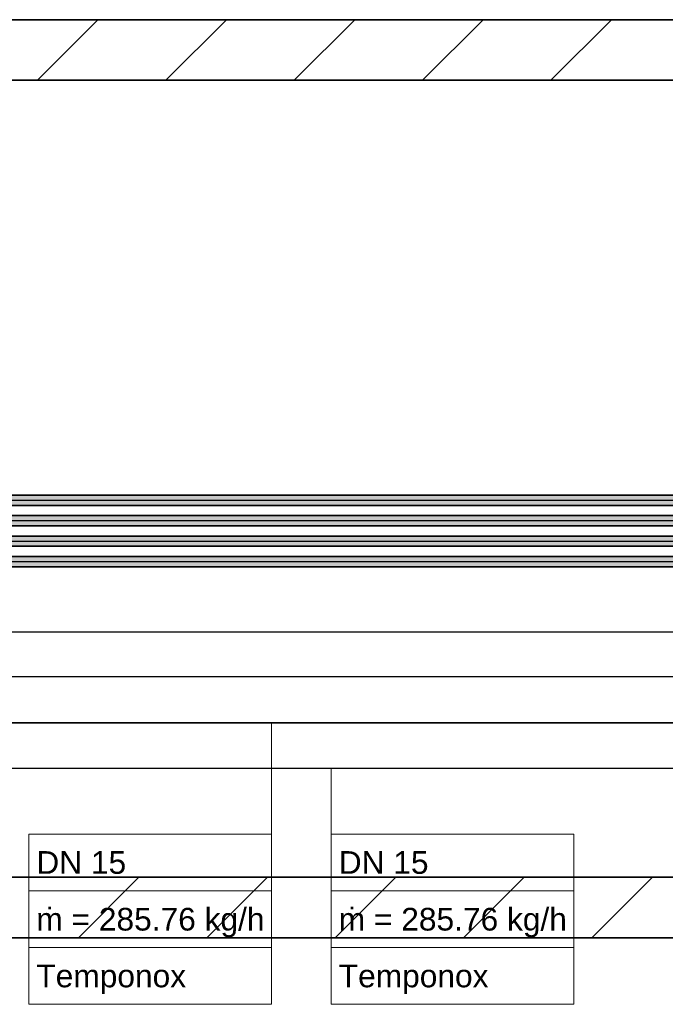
# Model space of a CAD drawing. Extents: x 635 to 1785, y -95 to 499.
# Tile 68 of 110: x 1050 to 1092, y 138 to 203. Entities that reach past the tile are written whole.
import ezdxf
from ezdxf.lldxf.tags import DXFTag

# ---------------------------------------------------------------- set-up
doc = ezdxf.new("R2010")
doc.units = 0
doc.layers.get('0').update_dxf_attribs({"lineweight": 35})
for name, color, linetype, lineweight, true_color in [('A_Wand_allgemein', 7, 'Continuous', 35, 0x585858), ('H_Ruecklauf', 5, 'Continuous', 35, 0x0000ff), ('H_Ruecklauf_Beschriftung', 5, 'Continuous', 18, 0x0000ff), ('H_Vorlauf', 1, 'Continuous', 25, 0xff0000), ('H_Vorlauf_Beschriftung', 1, 'Continuous', 18, 0xff0000), ('Rohrleitung', 1, 'Continuous', 35, 0xff0000), ('Rohrleitung-Shading', 1, 'Continuous', 35, 0xff0000)]:
    doc.layers.add(name, color=color, linetype=linetype, lineweight=lineweight, true_color=true_color)
doc.styles.get("Standard").update_dxf_attribs({"font": 'arial.ttf'})
tags = doc.linetypes.add('fein_strichliert', pattern=[4, 1, -2, 1]).pattern_tags.tags
tags[8:9] = [DXFTag(74, 4), DXFTag(75, 0), DXFTag(340, '0'), DXFTag(46, 0.0), DXFTag(50, 0.0), DXFTag(44, 0.0), DXFTag(45, 0.0)]
tags[6:7] = [DXFTag(74, 4), DXFTag(75, 0), DXFTag(340, '0'), DXFTag(46, 0.0), DXFTag(50, 0.0), DXFTag(44, 0.0), DXFTag(45, 0.0)]
tags[4:5] = [DXFTag(74, 4), DXFTag(75, 0), DXFTag(340, '0'), DXFTag(46, 0.0), DXFTag(50, 0.0), DXFTag(44, 0.0), DXFTag(45, 0.0)]
tags = doc.linetypes.add('STRICHPUNKT2', pattern=[12.7, 6.35, -3.175, 0, -3.175]).pattern_tags.tags
tags[10:11] = [DXFTag(74, 4), DXFTag(75, 0), DXFTag(340, '0'), DXFTag(46, 0.0), DXFTag(50, 0.0), DXFTag(44, 0.0), DXFTag(45, 0.0)]
tags[8:9] = [DXFTag(74, 4), DXFTag(75, 0), DXFTag(340, '0'), DXFTag(46, 0.0), DXFTag(50, 0.0), DXFTag(44, 0.0), DXFTag(45, 0.0)]
tags[6:7] = [DXFTag(74, 4), DXFTag(75, 0), DXFTag(340, '0'), DXFTag(46, 0.0), DXFTag(50, 0.0), DXFTag(44, 0.0), DXFTag(45, 0.0)]
tags[4:5] = [DXFTag(74, 4), DXFTag(75, 0), DXFTag(340, '0'), DXFTag(46, 0.0), DXFTag(50, 0.0), DXFTag(44, 0.0), DXFTag(45, 0.0)]

# ---------------------------------------------------------------- blocks, each defined once
blk = doc.blocks.new('Shading-A06HSU8MNL', base_point=(1126.215, 166.629))
at = {"layer": 'Rohrleitung-Shading', "color": 12, "true_color": 0xd90000}
for points in [[(1126.215, 166.966), (1126.215, 167.303), (790.054, 166.966), (790.054, 167.303)], [(1126.215, 166.629), (1126.215, 166.966), (790.054, 166.629), (790.054, 166.966)]]:
    blk.add_solid(points, dxfattribs=at)
blk = doc.blocks.new('Shading-A06HSUEMNL', base_point=(1127.563, 167.98))
at = {"layer": 'Rohrleitung-Shading', "color": 12, "true_color": 0xd90000}
for points in [[(1127.563, 168.317), (1127.563, 168.654), (789.169, 168.317), (789.169, 168.654)], [(1127.563, 167.98), (1127.563, 168.317), (789.169, 167.98), (789.169, 168.317)]]:
    blk.add_solid(points, dxfattribs=at)
blk = doc.blocks.new('Shading-A06HSUFINL', base_point=(1130.431, 170.682))
at = {"layer": 'Rohrleitung-Shading', "color": 12, "true_color": 0xd90000}
for points in [[(1130.431, 171.019), (1130.431, 171.356), (760.928, 171.019), (760.928, 171.356)], [(1130.431, 170.682), (1130.431, 171.019), (760.928, 170.682), (760.928, 171.019)]]:
    blk.add_solid(points, dxfattribs=at)
blk = doc.blocks.new('Shading-A06HSUFWNL', base_point=(1107.211, 169.668))
at = {"layer": 'Rohrleitung-Shading', "color": 12, "true_color": 0xd90000}
for points in [[(1107.211, 170.005), (763.333, 170.005), (1107.211, 169.668), (763.333, 169.668)], [(1107.211, 169.668), (763.333, 169.668), (1112.331, 169.331), (763.333, 169.331)]]:
    blk.add_solid(points, dxfattribs=at)
blk = doc.blocks.new('Wand-A06HSUGYNL', base_point=(709.182, 142.101))
at = {"color": 0, "linetype": 'ByBlock', "lineweight": -2, "ltscale": 0.35}
for p, q in [((1135.099, 146.101), (776.296, 146.101)), ((1135.099, 142.101), (713.182, 142.101))]:
    blk.add_line(p, q, dxfattribs=at)
at = {"color": 0, "lineweight": -2}
for p, q in [((1053.439, 142.101), (1057.439, 146.101)), ((1061.925, 142.101), (1065.925, 146.101)), ((1070.41, 142.101), (1074.41, 146.101)), ((1078.895, 142.101), (1082.895, 146.101)), ((1087.38, 142.101), (1091.38, 146.101))]:
    blk.add_line(p, q, dxfattribs=at)
blk = doc.blocks.new('Wand-A06HSVJCNL', base_point=(772.296, 198.788))
at = {"color": 0, "linetype": 'ByBlock', "lineweight": -2, "ltscale": 0.35}
for p, q in [((1135.099, 202.788), (772.296, 202.788)), ((1135.099, 198.788), (776.296, 198.788))]:
    blk.add_line(p, q, dxfattribs=at)
at = {"color": 0, "lineweight": -2}
for p, q in [((1050.73, 198.788), (1054.73, 202.788)), ((1059.215, 198.788), (1063.215, 202.788)), ((1067.7, 198.788), (1071.7, 202.788)), ((1076.186, 198.788), (1080.186, 202.788)), ((1084.671, 198.788), (1088.671, 202.788))]:
    blk.add_line(p, q, dxfattribs=at)
blk = doc.blocks.new('Bauteilbeschriftung-A06HSVUWNL', base_point=(1070.145, 137.706))
at = {"color": 0, "linetype": 'ByBlock', "lineweight": -2, "ltscale": 0.18}
blk.add_line((1070.144, 148.956), (1070.144, 153.301), dxfattribs=at)
at = {"color": 0, "lineweight": -2}
for p, q in [((1070.144, 148.956), (1086.196, 148.956)), ((1070.144, 137.706), (1070.144, 148.956)), ((1086.196, 148.956), (1086.196, 137.706)), ((1070.144, 145.206), (1086.196, 145.206)), ((1070.144, 141.456), (1086.196, 141.456)), ((1086.196, 137.706), (1070.144, 137.706))]:
    blk.add_line(p, q, dxfattribs=at)
at = {"color": 0, "linetype": 'ByBlock', "lineweight": -2, "ltscale": 0.18, "char_height": 1.5, "attachment_point": 1}
for s, insert in [('{\\fArial;DN 15}', (1070.644, 147.831)), ('{\\fArial;ṁ = 285.76 kg/h}', (1070.644, 144.081)), ('{\\fArial;Temponox}', (1070.644, 140.331))]:
    blk.add_mtext(s, dxfattribs=dict(at, insert=insert))
blk = doc.blocks.new('Bauteilbeschriftung-A06HSVUYNL', base_point=(1050.154, 137.706))
at = {"color": 0, "linetype": 'ByBlock', "lineweight": -2, "ltscale": 0.18}
blk.add_line((1066.205, 143.331), (1066.205, 156.301), dxfattribs=at)
at = {"color": 0, "lineweight": -2}
for p, q in [((1050.154, 148.956), (1066.205, 148.956)), ((1050.154, 137.706), (1050.154, 148.956)), ((1066.205, 148.956), (1066.205, 137.706)), ((1050.154, 145.206), (1066.205, 145.206)), ((1050.154, 141.456), (1066.205, 141.456)), ((1066.205, 137.706), (1050.154, 137.706))]:
    blk.add_line(p, q, dxfattribs=at)
at = {"color": 0, "linetype": 'ByBlock', "lineweight": -2, "ltscale": 0.18, "char_height": 1.5, "attachment_point": 1}
for s, insert in [('{\\fArial;DN 15}', (1050.654, 147.831)), ('{\\fArial;ṁ = 285.76 kg/h}', (1050.654, 144.081)), ('{\\fArial;Temponox}', (1050.654, 140.331))]:
    blk.add_mtext(s, dxfattribs=dict(at, insert=insert))
blk = doc.blocks.new('Stahlrohr nach DIN 2448-A06HSW28NL', base_point=(760.928, 170.682))
at = {"color": 0, "linetype": 'ByBlock', "lineweight": -2, "ltscale": 0.35}
for p, q in [((1130.431, 171.356), (760.928, 171.356)), ((760.928, 170.682), (1130.431, 170.682))]:
    blk.add_line(p, q, dxfattribs=at)
at = {"color": 0, "linetype": 'STRICHPUNKT2', "lineweight": 25, "ltscale": 0.25}
blk.add_line((760.928, 171.019), (1130.431, 171.019), dxfattribs=at)
blk = doc.blocks.new('Stahlrohr nach DIN 2448-A06HSW2GNL', base_point=(763.333, 169.331))
at = {"color": 0, "linetype": 'ByBlock', "lineweight": -2, "ltscale": 0.35}
for p, q in [((1130.517, 170.005), (763.333, 170.005)), ((763.333, 169.331), (1130.517, 169.331))]:
    blk.add_line(p, q, dxfattribs=at)
at = {"color": 0, "linetype": 'STRICHPUNKT2', "lineweight": 25, "ltscale": 0.25}
blk.add_line((1130.517, 169.668), (763.333, 169.668), dxfattribs=at)
blk = doc.blocks.new('Stahlrohr nach DIN 2448-A06HSW2ONL', base_point=(789.169, 167.98))
at = {"color": 0, "linetype": 'ByBlock', "lineweight": -2, "ltscale": 0.35}
for p, q in [((1127.563, 168.654), (789.169, 168.654)), ((789.169, 167.98), (1127.563, 167.98))]:
    blk.add_line(p, q, dxfattribs=at)
at = {"color": 0, "linetype": 'STRICHPUNKT2', "lineweight": 25, "ltscale": 0.25}
blk.add_line((789.169, 168.317), (1127.563, 168.317), dxfattribs=at)
blk = doc.blocks.new('Stahlrohr nach DIN 2448-A06HSW2WNL', base_point=(790.054, 166.629))
at = {"color": 0, "linetype": 'ByBlock', "lineweight": -2, "ltscale": 0.35}
for p, q in [((1126.215, 167.303), (790.054, 167.303)), ((790.054, 166.629), (1126.215, 166.629))]:
    blk.add_line(p, q, dxfattribs=at)
at = {"color": 0, "linetype": 'STRICHPUNKT2', "lineweight": 25, "ltscale": 0.25}
blk.add_line((790.054, 166.966), (1126.215, 166.966), dxfattribs=at)

msp = doc.modelspace()

# ---------------------------------------------------------------- linework, layer by layer
at = {"layer": 'H_Ruecklauf', "linetype": 'fein_strichliert', "ltscale": 0.35}
for p, q in [((1119.762, 162.309), (898.319, 162.345)), ((1114.91, 156.301), (801.566, 156.301))]:
    msp.add_line(p, q, dxfattribs=at)
at = {"layer": 'H_Vorlauf', "ltscale": 0.25}
for p, q in [((1116.762, 159.343), (898.319, 159.343)), ((1114.91, 153.301), (781.694, 153.301))]:
    msp.add_line(p, q, dxfattribs=at)

# ---------------------------------------------------------------- block references
at = {"layer": 'A_Wand_allgemein', "ltscale": 0.35}
for name, p in [('Wand-A06HSVJCNL', (772.296, 198.788)), ('Wand-A06HSUGYNL', (709.182, 142.101))]:
    msp.add_blockref(name, p, dxfattribs=at)
at = {"layer": 'H_Ruecklauf_Beschriftung', "ltscale": 0.18}
msp.add_blockref('Bauteilbeschriftung-A06HSVUYNL', (1050.154, 137.706), dxfattribs=at)
at = {"layer": 'H_Vorlauf_Beschriftung', "ltscale": 0.18}
msp.add_blockref('Bauteilbeschriftung-A06HSVUWNL', (1070.145, 137.706), dxfattribs=at)
at = {"layer": 'Rohrleitung'}
for name, p in [('Shading-A06HSUFINL', (1130.431, 170.682)), ('Shading-A06HSUFWNL', (1107.211, 169.668)), ('Shading-A06HSUEMNL', (1127.563, 167.98)), ('Shading-A06HSU8MNL', (1126.215, 166.629))]:
    msp.add_blockref(name, p, dxfattribs=at)
at = {"layer": 'Rohrleitung', "ltscale": 0.35}
for name, p in [('Stahlrohr nach DIN 2448-A06HSW28NL', (760.928, 170.682)), ('Stahlrohr nach DIN 2448-A06HSW2GNL', (763.333, 169.331)), ('Stahlrohr nach DIN 2448-A06HSW2ONL', (789.169, 167.98)), ('Stahlrohr nach DIN 2448-A06HSW2WNL', (790.054, 166.629))]:
    msp.add_blockref(name, p, dxfattribs=at)

doc.saveas('drawing.dxf')
